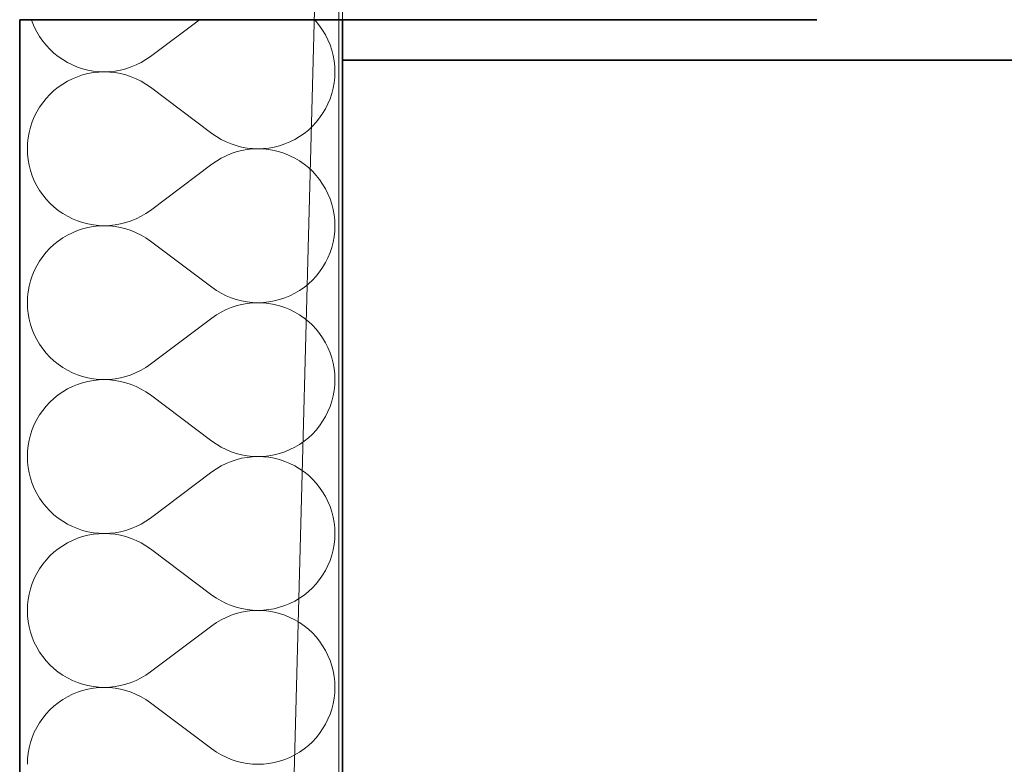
# Model space of a CAD drawing. Header units: millimetres. Extents: x -34676 to 172266, y 39940 to 476087.
# Tile 57 of 256: x 20168 to 20656, y 280998 to 281367. Entities that reach past the tile are written whole.
import ezdxf

# ---------------------------------------------------------------- set-up
doc = ezdxf.new("R2010")
doc.units = ezdxf.units.MM
doc.header["$MEASUREMENT"] = 0
for name, color, linetype in [('#podkład', 252, 'Continuous'), ('- A - ocieplenie', 7, 'Continuous'), ('Drzwi Archicad', 7, 'Continuous'), ('Konstrukcja - Stropy', 7, 'Continuous'), ('Konstrukcja - Ściany zewnętrzne', 7, 'Continuous')]:
    doc.layers.add(name, color=color, linetype=linetype)

# ---------------------------------------------------------------- blocks, each defined once
blk = doc.blocks.new('UHYGFFFF')
at = {"layer": '- A - ocieplenie', "color": 252, "linetype": 'Continuous', "lineweight": 35, "ltscale": 100}
for p, q in [((19937.48, 387506.86), (19777.48, 387506.86)), ((19777.48, 387506.86), (19777.48, 382744.35)), ((19937.48, 382893.65), (19937.48, 387506.86))]:
    blk.add_line(p, q, dxfattribs=at)
at = {"layer": '- A - ocieplenie', "color": 252, "linetype": 'Continuous', "lineweight": 13, "ltscale": 100}
for p, q in [((19783.34, 387506.86), (19783.69, 387505.83)), ((19783.69, 387505.83), (19784.73, 387503.31)), ((19866.5, 387506.86), (19842.24, 387488.67)), ((19924.35, 387506), (19923.55, 387506.86)), ((19926.06, 387503.89), (19924.35, 387506)), ((19784.73, 387503.31), (19785.95, 387500.88)), ((19927.61, 387501.65), (19926.06, 387503.89)), ((19929, 387499.31), (19927.61, 387501.65)), ((19785.95, 387500.88), (19787.34, 387498.54)), ((19787.34, 387498.54), (19788.89, 387496.31)), ((19788.89, 387496.31), (19790.6, 387494.19)), ((19930.22, 387496.88), (19929, 387499.31)), ((19931.26, 387494.37), (19930.22, 387496.88)), ((19790.6, 387494.19), (19792.45, 387492.2)), ((19792.45, 387492.2), (19794.44, 387490.34)), ((19932.12, 387491.79), (19931.26, 387494.37)), ((19932.8, 387489.15), (19932.12, 387491.79)), ((19794.44, 387490.34), (19796.56, 387488.64)), ((19796.56, 387488.64), (19798.8, 387487.09)), ((19798.8, 387487.09), (19801.14, 387485.7)), ((19837.67, 387485.72), (19840, 387487.11)), ((19840, 387487.11), (19842.24, 387488.67)), ((19933.28, 387486.47), (19932.8, 387489.15)), ((19933.57, 387483.77), (19933.28, 387486.47)), ((19801.14, 387485.7), (19803.57, 387484.48)), ((19803.57, 387484.48), (19806.09, 387483.44)), ((19806.09, 387483.44), (19808.67, 387482.59)), ((19808.67, 387482.59), (19811.3, 387481.91)), ((19811.3, 387481.91), (19813.98, 387481.43)), ((19813.98, 387481.43), (19816.69, 387481.14)), ((19822.12, 387481.15), (19824.83, 387481.44)), ((19824.83, 387481.44), (19827.51, 387481.92)), ((19827.51, 387481.92), (19830.14, 387482.6)), ((19830.14, 387482.6), (19832.72, 387483.46)), ((19832.72, 387483.46), (19835.23, 387484.5)), ((19835.23, 387484.5), (19837.67, 387485.72)), ((19933.67, 387481.05), (19933.57, 387483.77)), ((19803.57, 387477.61), (19801.14, 387476.4)), ((19806.09, 387478.65), (19803.57, 387477.61)), ((19808.67, 387479.51), (19806.09, 387478.65)), ((19811.3, 387480.18), (19808.67, 387479.51)), ((19813.98, 387480.66), (19811.3, 387480.18)), ((19816.69, 387480.95), (19813.98, 387480.66)), ((19816.69, 387481.14), (19819.41, 387481.05)), ((19819.41, 387481.05), (19816.69, 387480.95)), ((19819.41, 387481.05), (19822.12, 387481.15)), ((19822.12, 387480.95), (19819.41, 387481.05)), ((19824.83, 387480.66), (19822.12, 387480.95)), ((19827.51, 387480.17), (19824.83, 387480.66)), ((19830.14, 387479.5), (19827.51, 387480.17)), ((19832.72, 387478.64), (19830.14, 387479.5)), ((19835.23, 387477.59), (19832.72, 387478.64)), ((19837.67, 387476.37), (19835.23, 387477.59)), ((19933.28, 387475.62), (19933.57, 387478.33)), ((19933.57, 387478.33), (19933.67, 387481.05)), ((19794.44, 387471.75), (19792.45, 387469.9)), ((19796.56, 387473.46), (19794.44, 387471.75)), ((19798.8, 387475.01), (19796.56, 387473.46)), ((19801.14, 387476.4), (19798.8, 387475.01)), ((19840, 387474.98), (19837.67, 387476.37)), ((19842.24, 387473.43), (19840, 387474.98)), ((19872.71, 387450.57), (19842.24, 387473.43)), ((19932.12, 387470.31), (19932.8, 387472.95)), ((19932.8, 387472.95), (19933.28, 387475.62)), ((19790.6, 387467.91), (19788.89, 387465.79)), ((19792.45, 387469.9), (19790.6, 387467.91)), ((19930.22, 387465.22), (19931.26, 387467.73)), ((19931.26, 387467.73), (19932.12, 387470.31)), ((19787.34, 387463.56), (19785.95, 387461.22)), ((19788.89, 387465.79), (19787.34, 387463.56)), ((19927.61, 387460.45), (19929, 387462.78)), ((19929, 387462.78), (19930.22, 387465.22)), ((19784.73, 387458.78), (19783.69, 387456.27)), ((19785.95, 387461.22), (19784.73, 387458.78)), ((19924.35, 387456.09), (19926.06, 387458.21)), ((19926.06, 387458.21), (19927.61, 387460.45)), ((19782.83, 387453.69), (19782.16, 387451.05)), ((19783.69, 387456.27), (19782.83, 387453.69)), ((19918.39, 387450.54), (19920.51, 387452.25)), ((19920.51, 387452.25), (19922.5, 387454.1)), ((19922.5, 387454.1), (19924.35, 387456.09)), ((19781.67, 387448.38), (19781.38, 387445.67)), ((19782.16, 387451.05), (19781.67, 387448.38)), ((19872.71, 387450.57), (19874.95, 387449.02)), ((19874.95, 387449.02), (19877.29, 387447.63)), ((19877.29, 387447.63), (19879.72, 387446.41)), ((19911.38, 387446.39), (19913.81, 387447.61)), ((19913.81, 387447.61), (19916.15, 387448.99)), ((19916.15, 387448.99), (19918.39, 387450.54)), ((19781.38, 387445.67), (19781.29, 387442.95)), ((19781.29, 387442.95), (19781.38, 387440.23)), ((19879.72, 387446.41), (19882.23, 387445.37)), ((19882.23, 387445.37), (19884.81, 387444.5)), ((19884.81, 387444.5), (19887.45, 387443.83)), ((19887.45, 387443.83), (19890.12, 387443.34)), ((19890.12, 387442.56), (19887.45, 387442.08)), ((19890.12, 387443.34), (19892.83, 387443.05)), ((19892.83, 387442.85), (19890.12, 387442.56)), ((19892.83, 387443.05), (19895.55, 387442.95)), ((19895.55, 387442.95), (19892.83, 387442.85)), ((19895.55, 387442.95), (19898.27, 387443.05)), ((19898.27, 387442.86), (19895.55, 387442.95)), ((19898.27, 387443.05), (19900.97, 387443.34)), ((19900.97, 387442.57), (19898.27, 387442.86)), ((19900.97, 387443.34), (19903.65, 387443.82)), ((19903.65, 387442.09), (19900.97, 387442.57)), ((19903.65, 387443.82), (19906.29, 387444.49)), ((19906.29, 387444.49), (19908.87, 387445.35)), ((19908.87, 387445.35), (19911.38, 387446.39)), ((19781.38, 387440.23), (19781.67, 387437.53)), ((19781.67, 387437.53), (19782.16, 387434.85)), ((19877.29, 387438.28), (19874.95, 387436.89)), ((19879.72, 387439.5), (19877.29, 387438.28)), ((19882.23, 387440.54), (19879.72, 387439.5)), ((19884.81, 387441.4), (19882.23, 387440.54)), ((19887.45, 387442.08), (19884.81, 387441.4)), ((19906.29, 387441.42), (19903.65, 387442.09)), ((19908.87, 387440.56), (19906.29, 387441.42)), ((19911.38, 387439.52), (19908.87, 387440.56)), ((19913.81, 387438.3), (19911.38, 387439.52)), ((19916.15, 387436.91), (19913.81, 387438.3)), ((19782.16, 387434.85), (19782.83, 387432.22)), ((19872.71, 387435.33), (19842.24, 387412.48)), ((19874.95, 387436.89), (19872.71, 387435.33)), ((19918.39, 387435.36), (19916.15, 387436.91)), ((19920.51, 387433.66), (19918.39, 387435.36)), ((19922.5, 387431.8), (19920.51, 387433.66)), ((19782.83, 387432.22), (19783.69, 387429.64)), ((19783.69, 387429.64), (19784.73, 387427.12)), ((19924.35, 387429.81), (19922.5, 387431.8)), ((19926.06, 387427.7), (19924.35, 387429.81)), ((19784.73, 387427.12), (19785.95, 387424.69)), ((19785.95, 387424.69), (19787.34, 387422.35)), ((19927.61, 387425.46), (19926.06, 387427.7)), ((19929, 387423.12), (19927.61, 387425.46)), ((19930.22, 387420.69), (19929, 387423.12)), ((19787.34, 387422.35), (19788.89, 387420.12)), ((19788.89, 387420.12), (19790.6, 387418)), ((19790.6, 387418), (19792.45, 387416.01)), ((19931.26, 387418.18), (19930.22, 387420.69)), ((19932.12, 387415.6), (19931.26, 387418.18)), ((19792.45, 387416.01), (19794.44, 387414.15)), ((19794.44, 387414.15), (19796.56, 387412.45)), ((19932.8, 387412.96), (19932.12, 387415.6)), ((19796.56, 387412.45), (19798.8, 387410.9)), ((19798.8, 387410.9), (19801.14, 387409.51)), ((19801.14, 387409.51), (19803.57, 387408.29)), ((19803.57, 387408.29), (19806.09, 387407.25)), ((19832.72, 387407.27), (19835.23, 387408.31)), ((19835.23, 387408.31), (19837.67, 387409.53)), ((19837.67, 387409.53), (19840, 387410.92)), ((19840, 387410.92), (19842.24, 387412.48)), ((19933.28, 387410.28), (19932.8, 387412.96)), ((19933.57, 387407.58), (19933.28, 387410.28)), ((19806.09, 387407.25), (19808.67, 387406.4)), ((19808.67, 387406.4), (19811.3, 387405.72)), ((19811.3, 387403.99), (19808.67, 387403.32)), ((19811.3, 387405.72), (19813.98, 387405.24)), ((19813.98, 387404.47), (19811.3, 387403.99)), ((19813.98, 387405.24), (19816.69, 387404.95)), ((19816.69, 387404.76), (19813.98, 387404.47)), ((19816.69, 387404.95), (19819.41, 387404.86)), ((19819.41, 387404.86), (19816.69, 387404.76)), ((19819.41, 387404.86), (19822.12, 387404.96)), ((19822.12, 387404.76), (19819.41, 387404.86)), ((19822.12, 387404.96), (19824.83, 387405.25)), ((19824.83, 387404.47), (19822.12, 387404.76)), ((19824.83, 387405.25), (19827.51, 387405.73)), ((19827.51, 387403.98), (19824.83, 387404.47)), ((19827.51, 387405.73), (19830.14, 387406.41)), ((19830.14, 387403.31), (19827.51, 387403.98)), ((19830.14, 387406.41), (19832.72, 387407.27)), ((19933.67, 387404.86), (19933.57, 387407.58)), ((19933.57, 387402.14), (19933.67, 387404.86)), ((19798.8, 387398.82), (19796.56, 387397.27)), ((19801.14, 387400.21), (19798.8, 387398.82)), ((19803.57, 387401.42), (19801.14, 387400.21)), ((19806.09, 387402.46), (19803.57, 387401.42)), ((19808.67, 387403.32), (19806.09, 387402.46)), ((19832.72, 387402.45), (19830.14, 387403.31)), ((19835.23, 387401.4), (19832.72, 387402.45)), ((19837.67, 387400.18), (19835.23, 387401.4)), ((19840, 387398.79), (19837.67, 387400.18)), ((19842.24, 387397.24), (19840, 387398.79)), ((19932.8, 387396.76), (19933.28, 387399.43)), ((19933.28, 387399.43), (19933.57, 387402.14)), ((19792.45, 387393.71), (19790.6, 387391.72)), ((19794.44, 387395.56), (19792.45, 387393.71)), ((19796.56, 387397.27), (19794.44, 387395.56)), ((19872.71, 387374.38), (19842.24, 387397.24)), ((19931.26, 387391.54), (19932.12, 387394.12)), ((19932.12, 387394.12), (19932.8, 387396.76)), ((19788.89, 387389.6), (19787.34, 387387.37)), ((19790.6, 387391.72), (19788.89, 387389.6)), ((19929, 387386.59), (19930.22, 387389.03)), ((19930.22, 387389.03), (19931.26, 387391.54)), ((19785.95, 387385.03), (19784.73, 387382.59)), ((19787.34, 387387.37), (19785.95, 387385.03)), ((19926.06, 387382.02), (19927.61, 387384.25)), ((19927.61, 387384.25), (19929, 387386.59)), ((19783.69, 387380.08), (19782.83, 387377.5)), ((19784.73, 387382.59), (19783.69, 387380.08)), ((19922.5, 387377.91), (19924.35, 387379.9)), ((19924.35, 387379.9), (19926.06, 387382.02)), ((19782.16, 387374.86), (19781.67, 387372.19)), ((19782.83, 387377.5), (19782.16, 387374.86)), ((19872.71, 387374.38), (19874.95, 387372.83)), ((19916.15, 387372.8), (19918.39, 387374.35)), ((19918.39, 387374.35), (19920.51, 387376.06)), ((19920.51, 387376.06), (19922.5, 387377.91)), ((19781.38, 387369.48), (19781.29, 387366.76)), ((19781.67, 387372.19), (19781.38, 387369.48)), ((19874.95, 387372.83), (19877.29, 387371.44)), ((19877.29, 387371.44), (19879.72, 387370.22)), ((19879.72, 387370.22), (19882.23, 387369.18)), ((19908.87, 387369.16), (19911.38, 387370.2)), ((19911.38, 387370.2), (19913.81, 387371.41)), ((19913.81, 387371.41), (19916.15, 387372.8)), ((19781.29, 387366.76), (19781.38, 387364.04)), ((19882.23, 387364.35), (19879.72, 387363.31)), ((19882.23, 387369.18), (19884.81, 387368.31)), ((19884.81, 387365.21), (19882.23, 387364.35)), ((19884.81, 387368.31), (19887.45, 387367.64)), ((19887.45, 387365.89), (19884.81, 387365.21)), ((19887.45, 387367.64), (19890.12, 387367.15)), ((19890.12, 387366.37), (19887.45, 387365.89)), ((19890.12, 387367.15), (19892.83, 387366.86)), ((19892.83, 387366.66), (19890.12, 387366.37)), ((19892.83, 387366.86), (19895.55, 387366.76)), ((19895.55, 387366.76), (19892.83, 387366.66)), ((19895.55, 387366.76), (19898.27, 387366.86)), ((19898.27, 387366.67), (19895.55, 387366.76)), ((19898.27, 387366.86), (19900.97, 387367.15)), ((19900.97, 387366.38), (19898.27, 387366.67)), ((19900.97, 387367.15), (19903.65, 387367.63)), ((19903.65, 387365.9), (19900.97, 387366.38)), ((19903.65, 387367.63), (19906.29, 387368.3)), ((19906.29, 387365.23), (19903.65, 387365.9)), ((19906.29, 387368.3), (19908.87, 387369.16)), ((19908.87, 387364.37), (19906.29, 387365.23)), ((19911.38, 387363.33), (19908.87, 387364.37)), ((19781.38, 387364.04), (19781.67, 387361.34)), ((19781.67, 387361.34), (19782.16, 387358.66)), ((19874.95, 387360.7), (19872.71, 387359.14)), ((19877.29, 387362.09), (19874.95, 387360.7)), ((19879.72, 387363.31), (19877.29, 387362.09)), ((19913.81, 387362.11), (19911.38, 387363.33)), ((19916.15, 387360.72), (19913.81, 387362.11)), ((19918.39, 387359.17), (19916.15, 387360.72)), ((19782.16, 387358.66), (19782.83, 387356.03)), ((19782.83, 387356.03), (19783.69, 387353.44)), ((19872.71, 387359.14), (19842.24, 387336.29)), ((19920.51, 387357.47), (19918.39, 387359.17)), ((19922.5, 387355.61), (19920.51, 387357.47)), ((19924.35, 387353.62), (19922.5, 387355.61)), ((19783.69, 387353.44), (19784.73, 387350.93)), ((19784.73, 387350.93), (19785.95, 387348.5)), ((19926.06, 387351.51), (19924.35, 387353.62)), ((19927.61, 387349.27), (19926.06, 387351.51)), ((19785.95, 387348.5), (19787.34, 387346.16)), ((19787.34, 387346.16), (19788.89, 387343.93)), ((19929, 387346.93), (19927.61, 387349.27)), ((19930.22, 387344.5), (19929, 387346.93)), ((19788.89, 387343.93), (19790.6, 387341.81)), ((19790.6, 387341.81), (19792.45, 387339.82)), ((19931.26, 387341.99), (19930.22, 387344.5)), ((19932.12, 387339.4), (19931.26, 387341.99)), ((19792.45, 387339.82), (19794.44, 387337.96)), ((19794.44, 387337.96), (19796.56, 387336.26)), ((19796.56, 387336.26), (19798.8, 387334.71)), ((19840, 387334.73), (19842.24, 387336.29)), ((19932.8, 387336.77), (19932.12, 387339.4)), ((19933.28, 387334.09), (19932.8, 387336.77)), ((19798.8, 387334.71), (19801.14, 387333.32)), ((19801.14, 387333.32), (19803.57, 387332.1)), ((19803.57, 387332.1), (19806.09, 387331.06)), ((19806.09, 387331.06), (19808.67, 387330.21)), ((19808.67, 387330.21), (19811.3, 387329.53)), ((19827.51, 387329.54), (19830.14, 387330.22)), ((19830.14, 387330.22), (19832.72, 387331.08)), ((19832.72, 387331.08), (19835.23, 387332.12)), ((19835.23, 387332.12), (19837.67, 387333.34)), ((19837.67, 387333.34), (19840, 387334.73)), ((19933.57, 387331.39), (19933.28, 387334.09)), ((19933.67, 387328.67), (19933.57, 387331.39)), ((19806.09, 387326.27), (19803.57, 387325.23)), ((19808.67, 387327.13), (19806.09, 387326.27)), ((19811.3, 387327.8), (19808.67, 387327.13)), ((19811.3, 387329.53), (19813.98, 387329.05)), ((19813.98, 387328.28), (19811.3, 387327.8)), ((19813.98, 387329.05), (19816.69, 387328.76)), ((19816.69, 387328.57), (19813.98, 387328.28)), ((19816.69, 387328.76), (19819.41, 387328.67)), ((19819.41, 387328.67), (19816.69, 387328.57)), ((19819.41, 387328.67), (19822.12, 387328.77)), ((19822.12, 387328.57), (19819.41, 387328.67)), ((19822.12, 387328.77), (19824.83, 387329.06)), ((19824.83, 387328.28), (19822.12, 387328.57)), ((19824.83, 387329.06), (19827.51, 387329.54)), ((19827.51, 387327.79), (19824.83, 387328.28)), ((19830.14, 387327.12), (19827.51, 387327.79)), ((19832.72, 387326.26), (19830.14, 387327.12)), ((19835.23, 387325.21), (19832.72, 387326.26)), ((19933.28, 387323.24), (19933.57, 387325.95)), ((19933.57, 387325.95), (19933.67, 387328.67)), ((19796.56, 387321.08), (19794.44, 387319.37)), ((19798.8, 387322.63), (19796.56, 387321.08)), ((19801.14, 387324.02), (19798.8, 387322.63)), ((19803.57, 387325.23), (19801.14, 387324.02)), ((19837.67, 387323.99), (19835.23, 387325.21)), ((19840, 387322.6), (19837.67, 387323.99)), ((19842.24, 387321.05), (19840, 387322.6)), ((19872.71, 387298.19), (19842.24, 387321.05)), ((19932.12, 387317.93), (19932.8, 387320.57)), ((19932.8, 387320.57), (19933.28, 387323.24)), ((19790.6, 387315.53), (19788.89, 387313.41)), ((19792.45, 387317.52), (19790.6, 387315.53)), ((19794.44, 387319.37), (19792.45, 387317.52)), ((19931.26, 387315.35), (19932.12, 387317.93)), ((19787.34, 387311.18), (19785.95, 387308.84)), ((19788.89, 387313.41), (19787.34, 387311.18)), ((19929, 387310.4), (19930.22, 387312.84)), ((19930.22, 387312.84), (19931.26, 387315.35)), ((19784.73, 387306.4), (19783.69, 387303.89)), ((19785.95, 387308.84), (19784.73, 387306.4)), ((19924.35, 387303.71), (19926.06, 387305.83)), ((19926.06, 387305.83), (19927.61, 387308.06)), ((19927.61, 387308.06), (19929, 387310.4)), ((19782.83, 387301.31), (19782.16, 387298.67)), ((19783.69, 387303.89), (19782.83, 387301.31)), ((19920.51, 387299.87), (19922.5, 387301.72)), ((19922.5, 387301.72), (19924.35, 387303.71)), ((19782.16, 387298.67), (19781.67, 387296)), ((19872.71, 387298.19), (19874.95, 387296.64)), ((19874.95, 387296.64), (19877.29, 387295.25)), ((19913.81, 387295.22), (19916.15, 387296.61)), ((19916.15, 387296.61), (19918.39, 387298.16)), ((19918.39, 387298.16), (19920.51, 387299.87)), ((19781.38, 387293.29), (19781.29, 387290.57)), ((19781.67, 387296), (19781.38, 387293.29)), ((19877.29, 387295.25), (19879.72, 387294.03)), ((19879.72, 387294.03), (19882.23, 387292.98)), ((19882.23, 387292.98), (19884.81, 387292.12)), ((19884.81, 387292.12), (19887.45, 387291.45)), ((19887.45, 387291.45), (19890.12, 387290.96)), ((19900.97, 387290.96), (19903.65, 387291.44)), ((19903.65, 387291.44), (19906.29, 387292.11)), ((19906.29, 387292.11), (19908.87, 387292.97)), ((19908.87, 387292.97), (19911.38, 387294.01)), ((19911.38, 387294.01), (19913.81, 387295.22)), ((19781.29, 387290.57), (19781.38, 387287.85)), ((19781.38, 387287.85), (19781.67, 387285.15)), ((19879.72, 387287.12), (19877.29, 387285.9)), ((19882.23, 387288.16), (19879.72, 387287.12)), ((19884.81, 387289.02), (19882.23, 387288.16)), ((19887.45, 387289.7), (19884.81, 387289.02)), ((19890.12, 387290.18), (19887.45, 387289.7)), ((19890.12, 387290.96), (19892.83, 387290.67)), ((19892.83, 387290.47), (19890.12, 387290.18)), ((19892.83, 387290.67), (19895.55, 387290.57)), ((19895.55, 387290.57), (19892.83, 387290.47)), ((19895.55, 387290.57), (19898.27, 387290.67)), ((19898.27, 387290.48), (19895.55, 387290.57)), ((19898.27, 387290.67), (19900.97, 387290.96)), ((19900.97, 387290.19), (19898.27, 387290.48)), ((19903.65, 387289.71), (19900.97, 387290.19)), ((19906.29, 387289.03), (19903.65, 387289.71)), ((19908.87, 387288.18), (19906.29, 387289.03)), ((19911.38, 387287.14), (19908.87, 387288.18)), ((19913.81, 387285.92), (19911.38, 387287.14)), ((19781.67, 387285.15), (19782.16, 387282.47)), ((19782.16, 387282.47), (19782.83, 387279.84)), ((19872.71, 387282.95), (19842.24, 387260.1)), ((19874.95, 387284.51), (19872.71, 387282.95)), ((19877.29, 387285.9), (19874.95, 387284.51)), ((19916.15, 387284.53), (19913.81, 387285.92)), ((19918.39, 387282.98), (19916.15, 387284.53)), ((19920.51, 387281.28), (19918.39, 387282.98)), ((19782.83, 387279.84), (19783.69, 387277.25)), ((19783.69, 387277.25), (19784.73, 387274.74)), ((19922.5, 387279.42), (19920.51, 387281.28)), ((19924.35, 387277.43), (19922.5, 387279.42)), ((19926.06, 387275.31), (19924.35, 387277.43)), ((19784.73, 387274.74), (19785.95, 387272.31)), ((19785.95, 387272.31), (19787.34, 387269.97)), ((19927.61, 387273.08), (19926.06, 387275.31)), ((19929, 387270.74), (19927.61, 387273.08)), ((19787.34, 387269.97), (19788.89, 387267.73)), ((19788.89, 387267.73), (19790.6, 387265.62)), ((19930.22, 387268.31), (19929, 387270.74)), ((19931.26, 387265.8), (19930.22, 387268.31)), ((19790.6, 387265.62), (19792.45, 387263.63)), ((19792.45, 387263.63), (19794.44, 387261.77)), ((19932.12, 387263.21), (19931.26, 387265.8)), ((19932.8, 387260.58), (19932.12, 387263.21)), ((19794.44, 387261.77), (19796.56, 387260.07)), ((19796.56, 387260.07), (19798.8, 387258.52)), ((19798.8, 387258.52), (19801.14, 387257.13)), ((19801.14, 387257.13), (19803.57, 387255.91)), ((19835.23, 387255.93), (19837.67, 387257.15)), ((19837.67, 387257.15), (19840, 387258.54)), ((19840, 387258.54), (19842.24, 387260.1)), ((19933.28, 387257.9), (19932.8, 387260.58)), ((19933.57, 387255.2), (19933.28, 387257.9)), ((19803.57, 387255.91), (19806.09, 387254.87)), ((19806.09, 387254.87), (19808.67, 387254.01)), ((19808.67, 387254.01), (19811.3, 387253.34)), ((19811.3, 387253.34), (19813.98, 387252.86)), ((19813.98, 387252.86), (19816.69, 387252.57)), ((19816.69, 387252.38), (19813.98, 387252.09)), ((19816.69, 387252.57), (19819.41, 387252.48)), ((19819.41, 387252.48), (19816.69, 387252.38)), ((19819.41, 387252.48), (19822.12, 387252.58)), ((19822.12, 387252.38), (19819.41, 387252.48)), ((19822.12, 387252.58), (19824.83, 387252.87)), ((19824.83, 387252.09), (19822.12, 387252.38)), ((19824.83, 387252.87), (19827.51, 387253.35)), ((19827.51, 387253.35), (19830.14, 387254.03)), ((19830.14, 387254.03), (19832.72, 387254.89)), ((19832.72, 387254.89), (19835.23, 387255.93)), ((19933.67, 387252.48), (19933.57, 387255.2)), ((19933.57, 387249.76), (19933.67, 387252.48)), ((19801.14, 387247.83), (19798.8, 387246.44)), ((19803.57, 387249.04), (19801.14, 387247.83)), ((19806.09, 387250.08), (19803.57, 387249.04)), ((19808.67, 387250.94), (19806.09, 387250.08)), ((19811.3, 387251.61), (19808.67, 387250.94)), ((19813.98, 387252.09), (19811.3, 387251.61)), ((19827.51, 387251.6), (19824.83, 387252.09)), ((19830.14, 387250.93), (19827.51, 387251.6)), ((19832.72, 387250.06), (19830.14, 387250.93)), ((19835.23, 387249.02), (19832.72, 387250.06)), ((19837.67, 387247.8), (19835.23, 387249.02)), ((19840, 387246.41), (19837.67, 387247.8)), ((19933.28, 387247.05), (19933.57, 387249.76)), ((19794.44, 387243.18), (19792.45, 387241.33)), ((19796.56, 387244.89), (19794.44, 387243.18)), ((19798.8, 387246.44), (19796.56, 387244.89)), ((19842.24, 387244.86), (19840, 387246.41)), ((19872.71, 387222), (19842.24, 387244.86)), ((19932.12, 387241.74), (19932.8, 387244.38)), ((19932.8, 387244.38), (19933.28, 387247.05)), ((19790.6, 387239.34), (19788.89, 387237.22)), ((19792.45, 387241.33), (19790.6, 387239.34)), ((19930.22, 387236.65), (19931.26, 387239.16)), ((19931.26, 387239.16), (19932.12, 387241.74)), ((19785.95, 387232.65), (19784.73, 387230.21)), ((19787.34, 387234.99), (19785.95, 387232.65)), ((19788.89, 387237.22), (19787.34, 387234.99)), ((19927.61, 387231.87), (19929, 387234.21)), ((19929, 387234.21), (19930.22, 387236.65)), ((19784.73, 387230.21), (19783.69, 387227.7)), ((19924.35, 387227.52), (19926.06, 387229.64)), ((19926.06, 387229.64), (19927.61, 387231.87)), ((19782.83, 387225.12), (19782.16, 387222.48)), ((19783.69, 387227.7), (19782.83, 387225.12)), ((19918.39, 387221.97), (19920.51, 387223.68)), ((19920.51, 387223.68), (19922.5, 387225.53)), ((19922.5, 387225.53), (19924.35, 387227.52)), ((19781.67, 387219.81), (19781.38, 387217.1)), ((19782.16, 387222.48), (19781.67, 387219.81)), ((19872.71, 387222), (19874.95, 387220.45)), ((19874.95, 387220.45), (19877.29, 387219.06)), ((19877.29, 387219.06), (19879.72, 387217.84)), ((19911.38, 387217.82), (19913.81, 387219.03)), ((19913.81, 387219.03), (19916.15, 387220.42)), ((19916.15, 387220.42), (19918.39, 387221.97)), ((19781.38, 387217.1), (19781.29, 387214.38)), ((19781.29, 387214.38), (19781.38, 387211.66)), ((19879.72, 387217.84), (19882.23, 387216.79)), ((19882.23, 387216.79), (19884.81, 387215.93)), ((19884.81, 387215.93), (19887.45, 387215.26)), ((19887.45, 387213.51), (19884.81, 387212.83)), ((19887.45, 387215.26), (19890.12, 387214.77)), ((19890.12, 387213.99), (19887.45, 387213.51)), ((19890.12, 387214.77), (19892.83, 387214.48)), ((19892.83, 387214.28), (19890.12, 387213.99)), ((19892.83, 387214.48), (19895.55, 387214.38)), ((19895.55, 387214.38), (19892.83, 387214.28)), ((19895.55, 387214.38), (19898.27, 387214.48)), ((19898.27, 387214.29), (19895.55, 387214.38)), ((19898.27, 387214.48), (19900.97, 387214.77)), ((19900.97, 387214), (19898.27, 387214.29)), ((19900.97, 387214.77), (19903.65, 387215.25)), ((19903.65, 387213.52), (19900.97, 387214)), ((19903.65, 387215.25), (19906.29, 387215.92)), ((19906.29, 387212.84), (19903.65, 387213.52)), ((19906.29, 387215.92), (19908.87, 387216.78)), ((19908.87, 387216.78), (19911.38, 387217.82)), ((19781.38, 387211.66), (19781.67, 387208.96)), ((19781.67, 387208.96), (19782.16, 387206.28)), ((19874.95, 387208.32), (19872.71, 387206.76)), ((19877.29, 387209.71), (19874.95, 387208.32)), ((19879.72, 387210.93), (19877.29, 387209.71)), ((19882.23, 387211.97), (19879.72, 387210.93)), ((19884.81, 387212.83), (19882.23, 387211.97)), ((19908.87, 387211.99), (19906.29, 387212.84)), ((19911.38, 387210.95), (19908.87, 387211.99)), ((19913.81, 387209.73), (19911.38, 387210.95)), ((19916.15, 387208.34), (19913.81, 387209.73)), ((19918.39, 387206.79), (19916.15, 387208.34)), ((19782.16, 387206.28), (19782.83, 387203.64)), ((19782.83, 387203.64), (19783.69, 387201.06)), ((19872.71, 387206.76), (19842.24, 387183.91)), ((19920.51, 387205.09), (19918.39, 387206.79)), ((19922.5, 387203.23), (19920.51, 387205.09)), ((19783.69, 387201.06), (19784.73, 387198.55)), ((19784.73, 387198.55), (19785.95, 387196.12)), ((19924.35, 387201.24), (19922.5, 387203.23)), ((19926.06, 387199.12), (19924.35, 387201.24)), ((19927.61, 387196.89), (19926.06, 387199.12)), ((19785.95, 387196.12), (19787.34, 387193.78)), ((19787.34, 387193.78), (19788.89, 387191.54)), ((19929, 387194.55), (19927.61, 387196.89)), ((19930.22, 387192.12), (19929, 387194.55)), ((19788.89, 387191.54), (19790.6, 387189.43)), ((19790.6, 387189.43), (19792.45, 387187.44)), ((19931.26, 387189.6), (19930.22, 387192.12)), ((19932.12, 387187.02), (19931.26, 387189.6)), ((19792.45, 387187.44), (19794.44, 387185.58)), ((19794.44, 387185.58), (19796.56, 387183.88)), ((19796.56, 387183.88), (19798.8, 387182.33)), ((19840, 387182.35), (19842.24, 387183.91)), ((19932.8, 387184.39), (19932.12, 387187.02)), ((19933.28, 387181.71), (19932.8, 387184.39)), ((19798.8, 387182.33), (19801.14, 387180.94)), ((19801.14, 387180.94), (19803.57, 387179.72)), ((19803.57, 387179.72), (19806.09, 387178.68)), ((19832.72, 387178.7), (19835.23, 387179.74)), ((19835.23, 387179.74), (19837.67, 387180.96)), ((19837.67, 387180.96), (19840, 387182.35)), ((19933.57, 387179.01), (19933.28, 387181.71)), ((19933.67, 387176.29), (19933.57, 387179.01)), ((19806.09, 387178.68), (19808.67, 387177.82)), ((19808.67, 387174.75), (19806.09, 387173.89)), ((19808.67, 387177.82), (19811.3, 387177.15)), ((19811.3, 387175.42), (19808.67, 387174.75)), ((19811.3, 387177.15), (19813.98, 387176.67)), ((19813.98, 387175.9), (19811.3, 387175.42)), ((19813.98, 387176.67), (19816.69, 387176.38)), ((19816.69, 387176.19), (19813.98, 387175.9)), ((19816.69, 387176.38), (19819.41, 387176.29)), ((19819.41, 387176.29), (19816.69, 387176.19)), ((19819.41, 387176.29), (19822.12, 387176.39)), ((19822.12, 387176.19), (19819.41, 387176.29)), ((19822.12, 387176.39), (19824.83, 387176.68)), ((19824.83, 387175.9), (19822.12, 387176.19)), ((19824.83, 387176.68), (19827.51, 387177.16)), ((19827.51, 387175.41), (19824.83, 387175.9)), ((19827.51, 387177.16), (19830.14, 387177.84)), ((19830.14, 387174.74), (19827.51, 387175.41)), ((19830.14, 387177.84), (19832.72, 387178.7)), ((19832.72, 387173.87), (19830.14, 387174.74)), ((19933.57, 387173.57), (19933.67, 387176.29)), ((19798.8, 387170.25), (19796.56, 387168.7)), ((19801.14, 387171.63), (19798.8, 387170.25)), ((19803.57, 387172.85), (19801.14, 387171.63)), ((19806.09, 387173.89), (19803.57, 387172.85)), ((19835.23, 387172.83), (19832.72, 387173.87)), ((19837.67, 387171.61), (19835.23, 387172.83)), ((19840, 387170.22), (19837.67, 387171.61)), ((19842.24, 387168.67), (19840, 387170.22)), ((19932.8, 387168.19), (19933.28, 387170.86)), ((19933.28, 387170.86), (19933.57, 387173.57)), ((19792.45, 387165.14), (19790.6, 387163.15)), ((19794.44, 387166.99), (19792.45, 387165.14)), ((19796.56, 387168.7), (19794.44, 387166.99)), ((19872.71, 387145.81), (19842.24, 387168.67)), ((19931.26, 387162.97), (19932.12, 387165.55)), ((19932.12, 387165.55), (19932.8, 387168.19)), ((19788.89, 387161.03), (19787.34, 387158.79)), ((19790.6, 387163.15), (19788.89, 387161.03)), ((19929, 387158.02), (19930.22, 387160.46)), ((19930.22, 387160.46), (19931.26, 387162.97)), ((19785.95, 387156.46), (19784.73, 387154.02)), ((19787.34, 387158.79), (19785.95, 387156.46)), ((19926.06, 387153.45), (19927.61, 387155.68)), ((19927.61, 387155.68), (19929, 387158.02)), ((19783.69, 387151.51), (19782.83, 387148.93)), ((19784.73, 387154.02), (19783.69, 387151.51)), ((19922.5, 387149.34), (19924.35, 387151.33)), ((19924.35, 387151.33), (19926.06, 387153.45)), ((19782.16, 387146.29), (19781.67, 387143.62)), ((19782.83, 387148.93), (19782.16, 387146.29)), ((19872.71, 387145.81), (19874.95, 387144.26)), ((19916.15, 387144.23), (19918.39, 387145.78)), ((19918.39, 387145.78), (19920.51, 387147.49)), ((19920.51, 387147.49), (19922.5, 387149.34)), ((19781.38, 387140.91), (19781.29, 387138.19)), ((19781.67, 387143.62), (19781.38, 387140.91)), ((19874.95, 387144.26), (19877.29, 387142.87)), ((19877.29, 387142.87), (19879.72, 387141.65)), ((19879.72, 387141.65), (19882.23, 387140.6)), ((19882.23, 387140.6), (19884.81, 387139.74)), ((19906.29, 387139.73), (19908.87, 387140.59)), ((19908.87, 387140.59), (19911.38, 387141.63)), ((19911.38, 387141.63), (19913.81, 387142.84)), ((19913.81, 387142.84), (19916.15, 387144.23)), ((19884.81, 387139.74), (19887.45, 387139.07)), ((19887.45, 387139.07), (19890.12, 387138.58)), ((19890.12, 387138.58), (19892.83, 387138.29)), ((19892.83, 387138.29), (19895.55, 387138.19)), ((19895.55, 387138.19), (19898.27, 387138.29)), ((19898.27, 387138.29), (19900.97, 387138.58)), ((19900.97, 387138.58), (19903.65, 387139.06)), ((19903.65, 387139.06), (19906.29, 387139.73))]:
    blk.add_line(p, q, dxfattribs=at)
at = {"color": 252, "linetype": 'Continuous', "lineweight": 35, "ltscale": 100}
blk.add_line((19937.48, 387506.86), (19937.48, 387486.86), dxfattribs=at)
at = {"layer": 'Drzwi Archicad', "color": 252, "linetype": 'Continuous', "lineweight": 35, "ltscale": 100}
blk.add_line((20172.48, 387506.86), (19937.48, 387506.86), dxfattribs=at)
at = {"layer": 'Konstrukcja - Stropy', "color": 252, "linetype": 'Continuous', "lineweight": 13, "ltscale": 100}
for p, q in [((19935.63, 390812.63), (19935.63, 382844.47)), ((19800.39, 382902.44), (19937.48, 388030.59)), ((19937.48, 382893.65), (19937.48, 388030.59))]:
    blk.add_line(p, q, dxfattribs=at)
at = {"layer": 'Konstrukcja - Ściany zewnętrzne', "color": 252, "linetype": 'Continuous', "lineweight": 35, "ltscale": 100}
for q in [(20287.48, 387486.86), (19937.48, 387086.86)]:
    blk.add_line((19937.48, 387486.86), q, dxfattribs=at)

msp = doc.modelspace()

# ---------------------------------------------------------------- block references
at = {"layer": '#podkład'}
msp.add_blockref('UHYGFFFF', (390.91, -106139.89), dxfattribs=at)

doc.saveas('drawing.dxf')
